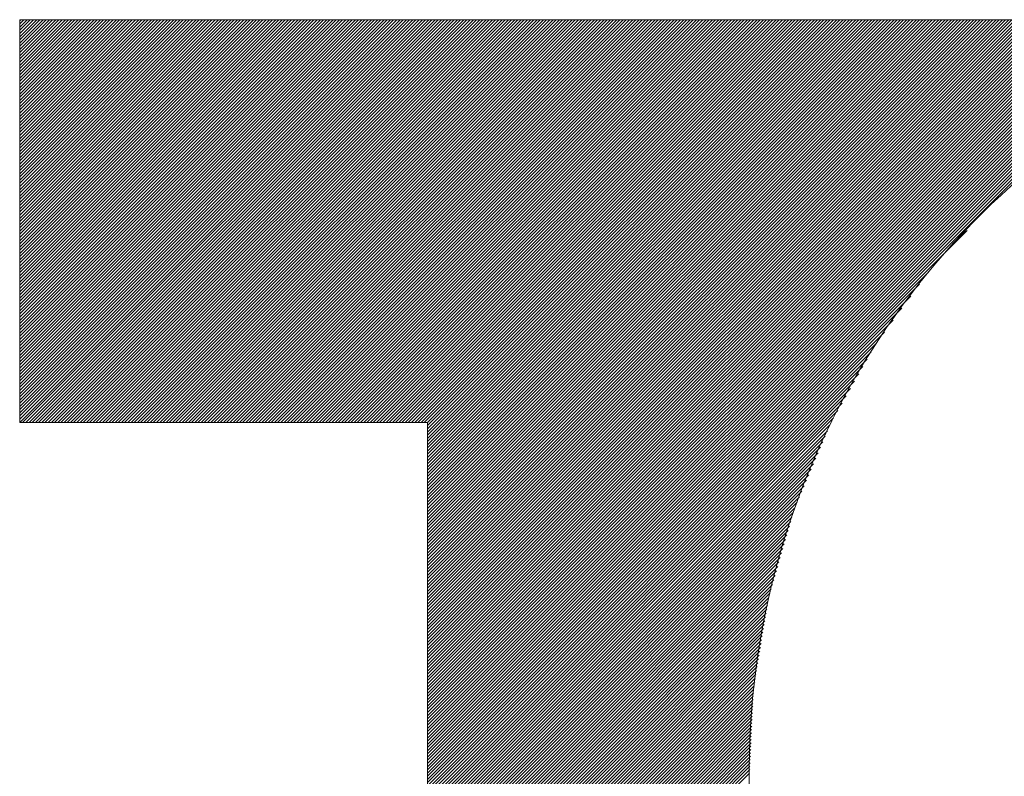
# Model space of a CAD drawing. Header units: inches. Extents: x 0.1 to 16.9, y 0.4 to 10.6.
# Tile 13 of 25: x 13.481 to 13.659, y 0.904 to 1.041. Entities that reach past the tile are written whole.
import ezdxf

# ---------------------------------------------------------------- set-up
doc = ezdxf.new("R2010")
doc.units = ezdxf.units.IN
doc.header["$MEASUREMENT"] = 0
doc.layers.add('FORMAT', color=5, linetype='Continuous', lineweight=25, true_color=0x0000ff)
doc.layers.add('Title (ANSI)', color=7, linetype='Continuous', lineweight=50)
doc.styles.add('Text Style107', font='arialbd.ttf')
doc.styles.add('Text Style109', font='arialbd.ttf')
doc.styles.add('Text Style47', font='ARIALN.TTF')
doc.styles.add('Text Style50', font='arial.ttf')
doc.styles.add('Text Style55', font='arial.ttf')
doc.styles.add('Text Style59', font='arial.ttf')

# ---------------------------------------------------------------- blocks, each defined once
blk = doc.blocks.new('Title Blocks ICD TITLE BLOCK MM CUSTOMER')
at = {"layer": 'FORMAT', "color": 7, "linetype": 'Continuous', "lineweight": 5}
for p, q in [((8.35540479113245, 7.612902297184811), (8.122376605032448, 7.612902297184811)), ((8.122376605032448, 7.612902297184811), (8.122376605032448, 7.539994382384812)), ((8.122376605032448, 7.612713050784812), (8.122565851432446, 7.612902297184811)), ((8.122376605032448, 7.61213624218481), (8.12314266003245, 7.612902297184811)), ((8.122376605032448, 7.611559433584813), (8.123719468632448, 7.612902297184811)), ((8.122376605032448, 7.610982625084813), (8.124296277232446, 7.612902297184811)), ((8.122376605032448, 7.61040581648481), (8.124873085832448, 7.612902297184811)), ((8.122376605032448, 7.609829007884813), (8.12544989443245, 7.612902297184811)), ((8.122376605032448, 7.609252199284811), (8.126026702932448, 7.612902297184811)), ((8.122376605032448, 7.608675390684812), (8.126603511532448, 7.612902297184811)), ((8.122376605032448, 7.60809858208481), (8.127180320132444, 7.612902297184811)), ((8.122376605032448, 7.607521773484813), (8.127757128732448, 7.612902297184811)), ((8.122376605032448, 7.606944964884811), (8.12833393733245, 7.612902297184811)), ((8.122376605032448, 7.60636815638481), (8.128910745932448, 7.612902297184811)), ((8.122376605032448, 7.605791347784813), (8.12948755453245, 7.612902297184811)), ((8.122376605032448, 7.605214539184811), (8.130064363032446, 7.612902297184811)), ((8.122376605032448, 7.604637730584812), (8.130641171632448, 7.612902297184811)), ((8.122376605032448, 7.60406092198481), (8.13121798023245, 7.612902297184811)), ((8.122376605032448, 7.603484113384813), (8.131794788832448, 7.612902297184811)), ((8.122376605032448, 7.602907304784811), (8.13237159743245, 7.612902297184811)), ((8.122376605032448, 7.60233049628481), (8.132948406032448, 7.612902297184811)), ((8.122376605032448, 7.601753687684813), (8.13352521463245, 7.612902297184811)), ((8.122376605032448, 7.601176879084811), (8.134102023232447, 7.612902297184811)), ((8.122376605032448, 7.600600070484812), (8.134678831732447, 7.612902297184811)), ((8.122376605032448, 7.60002326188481), (8.135255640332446, 7.612902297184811)), ((8.122376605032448, 7.59944645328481), (8.135832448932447, 7.612902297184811)), ((8.122376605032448, 7.598869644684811), (8.13640925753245, 7.612902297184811)), ((8.122376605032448, 7.59829283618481), (8.136986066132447, 7.612902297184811)), ((8.122376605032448, 7.597716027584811), (8.137562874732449, 7.612902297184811)), ((8.122376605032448, 7.597139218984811), (8.138139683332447, 7.612902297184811)), ((8.122376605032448, 7.596562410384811), (8.138716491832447, 7.612902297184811)), ((8.122376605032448, 7.595985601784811), (8.139293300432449, 7.612902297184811)), ((8.122376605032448, 7.595408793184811), (8.139870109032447, 7.612902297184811)), ((8.122376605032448, 7.594831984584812), (8.140446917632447, 7.612902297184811)), ((8.122376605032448, 7.594255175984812), (8.141023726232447, 7.612902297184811)), ((8.122376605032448, 7.593678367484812), (8.141600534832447, 7.612902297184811)), ((8.122376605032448, 7.593101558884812), (8.142177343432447, 7.612902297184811)), ((8.122376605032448, 7.592524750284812), (8.14275415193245, 7.612902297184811)), ((8.122376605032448, 7.591947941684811), (8.143330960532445, 7.612902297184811)), ((8.122376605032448, 7.591371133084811), (8.143907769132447, 7.612902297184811)), ((8.122376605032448, 7.590794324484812), (8.144484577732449, 7.612902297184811)), ((8.122376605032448, 7.590217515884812), (8.145061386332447, 7.612902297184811)), ((8.122376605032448, 7.589640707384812), (8.145638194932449, 7.612902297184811)), ((8.122376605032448, 7.589063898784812), (8.146215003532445, 7.612902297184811)), ((8.122376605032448, 7.588487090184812), (8.146791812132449, 7.612902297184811)), ((8.122376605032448, 7.587910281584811), (8.147368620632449, 7.612902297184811)), ((8.122376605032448, 7.587333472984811), (8.147945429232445, 7.612902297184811)), ((8.122376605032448, 7.586756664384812), (8.148522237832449, 7.612902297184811)), ((8.122376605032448, 7.586179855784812), (8.149099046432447, 7.612902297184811)), ((8.122376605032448, 7.585603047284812), (8.149675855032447, 7.612902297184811)), ((8.122376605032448, 7.585026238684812), (8.150252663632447, 7.612902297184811)), ((8.122376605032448, 7.584449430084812), (8.150829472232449, 7.612902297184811)), ((8.122376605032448, 7.583872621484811), (8.151406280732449, 7.612902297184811)), ((8.122376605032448, 7.583295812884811), (8.151983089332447, 7.612902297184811)), ((8.122376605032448, 7.582719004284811), (8.152559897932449, 7.612902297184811)), ((8.122376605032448, 7.582142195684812), (8.153136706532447, 7.612902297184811)), ((8.122376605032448, 7.581565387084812), (8.153713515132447, 7.612902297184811)), ((8.122376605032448, 7.580988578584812), (8.154290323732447, 7.612902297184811)), ((8.122376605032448, 7.580411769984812), (8.154867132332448, 7.612902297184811)), ((8.122376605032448, 7.579834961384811), (8.155443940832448, 7.612902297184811)), ((8.122376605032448, 7.579258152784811), (8.15602074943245, 7.612902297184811)), ((8.122376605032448, 7.578681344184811), (8.156597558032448, 7.612902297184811)), ((8.122376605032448, 7.578104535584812), (8.157174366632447, 7.612902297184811)), ((8.122376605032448, 7.577527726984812), (8.157751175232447, 7.612902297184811)), ((8.122376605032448, 7.576950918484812), (8.15832798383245, 7.612902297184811)), ((8.122376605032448, 7.576374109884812), (8.158904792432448, 7.612902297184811)), ((8.122376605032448, 7.575797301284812), (8.159481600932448, 7.612902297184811)), ((8.122376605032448, 7.575220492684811), (8.160058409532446, 7.612902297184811)), ((8.122376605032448, 7.574643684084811), (8.160635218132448, 7.612902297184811)), ((8.122376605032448, 7.57406687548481), (8.161212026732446, 7.612902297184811)), ((8.122376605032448, 7.573490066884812), (8.161788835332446, 7.612902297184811)), ((8.122376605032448, 7.572913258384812), (8.162365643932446, 7.612902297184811)), ((8.122376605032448, 7.572336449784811), (8.162942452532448, 7.612902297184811)), ((8.122376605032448, 7.571759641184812), (8.16351926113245, 7.612902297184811)), ((8.122376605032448, 7.571182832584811), (8.16409606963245, 7.612902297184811)), ((8.122376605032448, 7.570606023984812), (8.164672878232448, 7.612902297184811)), ((8.122376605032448, 7.57002921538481), (8.165249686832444, 7.612902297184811)), ((8.122376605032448, 7.569452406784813), (8.165826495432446, 7.612902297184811)), ((8.122376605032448, 7.568875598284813), (8.16640330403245, 7.612902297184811)), ((8.122376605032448, 7.568298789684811), (8.166980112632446, 7.612902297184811)), ((8.122376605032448, 7.567721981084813), (8.167556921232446, 7.612902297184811)), ((8.122376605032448, 7.567145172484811), (8.168133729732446, 7.612902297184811)), ((8.122376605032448, 7.566568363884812), (8.168710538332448, 7.612902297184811)), ((8.122376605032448, 7.56599155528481), (8.16928734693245, 7.612902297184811)), ((8.122376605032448, 7.565414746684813), (8.169864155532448, 7.612902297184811)), ((8.122376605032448, 7.564837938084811), (8.170440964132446, 7.612902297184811)), ((8.122376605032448, 7.564261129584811), (8.171017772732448, 7.612902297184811)), ((8.122376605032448, 7.563684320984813), (8.17159458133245, 7.612902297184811)), ((8.122376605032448, 7.563107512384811), (8.17217138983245, 7.612902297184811)), ((8.122376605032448, 7.562530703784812), (8.172748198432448, 7.612902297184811)), ((8.122376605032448, 7.56195389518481), (8.17332500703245, 7.612902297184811)), ((8.122376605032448, 7.561377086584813), (8.173901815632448, 7.612902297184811)), ((8.122376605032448, 7.560800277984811), (8.17447862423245, 7.612902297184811)), ((8.122376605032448, 7.560223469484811), (8.175055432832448, 7.612902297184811)), ((8.122376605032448, 7.559646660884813), (8.175632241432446, 7.612902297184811)), ((8.122376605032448, 7.559069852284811), (8.176209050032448, 7.612902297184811)), ((8.122376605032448, 7.558493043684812), (8.176785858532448, 7.612902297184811)), ((8.122376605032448, 7.55791623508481), (8.17736266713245, 7.612902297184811)), ((8.122376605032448, 7.557339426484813), (8.177939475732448, 7.612902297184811)), ((8.122376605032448, 7.556762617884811), (8.178516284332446, 7.612902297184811)), ((8.122376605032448, 7.556185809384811), (8.179093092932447, 7.612902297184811)), ((8.122376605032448, 7.555609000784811), (8.17966990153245, 7.612902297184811)), ((8.122376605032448, 7.555032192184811), (8.180246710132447, 7.612902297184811)), ((8.122376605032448, 7.55445538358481), (8.180823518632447, 7.612902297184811)), ((8.122376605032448, 7.55387857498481), (8.18140032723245, 7.612902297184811)), ((8.122376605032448, 7.55330176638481), (8.181977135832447, 7.612902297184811)), ((8.122376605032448, 7.552724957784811), (8.182553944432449, 7.612902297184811)), ((8.122376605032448, 7.552148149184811), (8.183130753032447, 7.612902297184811)), ((8.122376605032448, 7.551571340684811), (8.183707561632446, 7.612902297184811)), ((8.122376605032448, 7.550994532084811), (8.184284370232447, 7.612902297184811)), ((8.122376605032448, 7.550417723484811), (8.184861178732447, 7.612902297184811)), ((8.122376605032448, 7.549840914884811), (8.185437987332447, 7.612902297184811)), ((8.122376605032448, 7.549264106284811), (8.186014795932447, 7.612902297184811)), ((8.122376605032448, 7.548687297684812), (8.186591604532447, 7.612902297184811)), ((8.122376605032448, 7.548110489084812), (8.187168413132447, 7.612902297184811)), ((8.122376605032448, 7.547533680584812), (8.187745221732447, 7.612902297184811)), ((8.122376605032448, 7.546956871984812), (8.188322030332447, 7.612902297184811)), ((8.122376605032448, 7.546380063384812), (8.188898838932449, 7.612902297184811)), ((8.122376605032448, 7.545803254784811), (8.189475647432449, 7.612902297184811)), ((8.122376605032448, 7.545226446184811), (8.190052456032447, 7.612902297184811)), ((8.122376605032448, 7.544649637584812), (8.190629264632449, 7.612902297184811)), ((8.122376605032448, 7.544072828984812), (8.19120607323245, 7.612902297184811)), ((8.122376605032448, 7.543496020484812), (8.191782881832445, 7.612902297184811)), ((8.122376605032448, 7.542919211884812), (8.192359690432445, 7.612902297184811)), ((8.122376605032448, 7.542342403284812), (8.192936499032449, 7.612902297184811)), ((8.122376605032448, 7.541765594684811), (8.193513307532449, 7.612902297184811)), ((8.122376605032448, 7.541188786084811), (8.194090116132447, 7.612902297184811)), ((8.122376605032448, 7.540611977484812), (8.194666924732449, 7.612902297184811)), ((8.122376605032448, 7.540035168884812), (8.195243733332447, 7.612902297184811)), ((8.12291262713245, 7.539994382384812), (8.195820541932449, 7.612902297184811)), ((8.123489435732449, 7.539994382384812), (8.196397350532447, 7.612902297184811)), ((8.124066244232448, 7.539994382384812), (8.196974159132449, 7.612902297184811)), ((8.124643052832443, 7.539994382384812), (8.197550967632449, 7.612902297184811)), ((8.125219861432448, 7.539994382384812), (8.198127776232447, 7.612902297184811)), ((8.125796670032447, 7.539994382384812), (8.198704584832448, 7.612902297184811)), ((8.126373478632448, 7.539994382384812), (8.19928139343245, 7.612902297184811)), ((8.126950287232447, 7.539994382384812), (8.199858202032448, 7.612902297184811)), ((8.127527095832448, 7.539994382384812), (8.200435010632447, 7.612902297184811)), ((8.128103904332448, 7.539994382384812), (8.201011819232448, 7.612902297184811)), ((8.128680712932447, 7.539994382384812), (8.201588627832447, 7.612902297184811)), ((8.129257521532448, 7.539994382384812), (8.202165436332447, 7.612902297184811)), ((8.129834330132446, 7.539994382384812), (8.202742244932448, 7.612902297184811)), ((8.130411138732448, 7.539994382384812), (8.203319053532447, 7.612902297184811)), ((8.13098794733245, 7.539994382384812), (8.203895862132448, 7.612902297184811)), ((8.131564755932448, 7.539994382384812), (8.204472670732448, 7.612902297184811)), ((8.132141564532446, 7.539994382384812), (8.205049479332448, 7.612902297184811)), ((8.132718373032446, 7.539994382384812), (8.205626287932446, 7.612902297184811)), ((8.133295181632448, 7.539994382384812), (8.206203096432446, 7.612902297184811)), ((8.133871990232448, 7.539994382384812), (8.206779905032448, 7.612902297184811)), ((8.134448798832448, 7.539994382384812), (8.207356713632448, 7.612902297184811)), ((8.135025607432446, 7.539994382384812), (8.207933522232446, 7.612902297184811)), ((8.135602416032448, 7.539994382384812), (8.208510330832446, 7.612902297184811)), ((8.13617922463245, 7.539994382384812), (8.209087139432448, 7.612902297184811)), ((8.13675603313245, 7.539994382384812), (8.209663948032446, 7.612902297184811)), ((8.137332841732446, 7.539994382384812), (8.21024075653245, 7.612902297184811)), ((8.137909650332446, 7.539994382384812), (8.210817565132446, 7.612902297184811)), ((8.138486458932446, 7.539994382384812), (8.211394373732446, 7.612902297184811)), ((8.13906326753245, 7.539994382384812), (8.211971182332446, 7.612902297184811)), ((8.139640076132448, 7.539994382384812), (8.212547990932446, 7.612902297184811)), ((8.140216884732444, 7.539994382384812), (8.213124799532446, 7.612902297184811)), ((8.14079369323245, 7.539994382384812), (8.21370160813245, 7.612902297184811)), ((8.141370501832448, 7.539994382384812), (8.214278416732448, 7.612902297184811)), ((8.14194731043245, 7.539994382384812), (8.214855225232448, 7.612902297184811)), ((8.142524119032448, 7.539994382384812), (8.21543203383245, 7.612902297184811)), ((8.143100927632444, 7.539994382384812), (8.216008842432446, 7.612902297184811)), ((8.143677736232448, 7.539994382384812), (8.216585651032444, 7.612902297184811)), ((8.14425454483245, 7.539994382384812), (8.217162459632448, 7.612902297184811)), ((8.144831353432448, 7.539994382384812), (8.21773926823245, 7.612902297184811)), ((8.145408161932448, 7.539994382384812), (8.218316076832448, 7.612902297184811)), ((8.145984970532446, 7.539994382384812), (8.218892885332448, 7.612902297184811)), ((8.146561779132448, 7.539994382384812), (8.219469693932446, 7.612902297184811)), ((8.14713858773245, 7.539994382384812), (8.220046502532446, 7.612902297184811)), ((8.147715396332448, 7.539994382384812), (8.22062331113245, 7.612902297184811)), ((8.14829220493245, 7.539994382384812), (8.221200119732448, 7.612902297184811)), ((8.148869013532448, 7.539994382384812), (8.22177692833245, 7.612902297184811)), ((8.149445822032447, 7.539994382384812), (8.222353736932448, 7.612902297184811)), ((8.15002263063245, 7.539994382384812), (8.222930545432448, 7.612902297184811)), ((8.150599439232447, 7.539994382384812), (8.22350735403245, 7.612902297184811)), ((8.151176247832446, 7.539994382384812), (8.224084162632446, 7.612902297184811)), ((8.151753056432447, 7.539994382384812), (8.224660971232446, 7.612902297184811)), ((8.15232986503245, 7.539994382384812), (8.225237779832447, 7.612902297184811)), ((8.152906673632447, 7.539994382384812), (8.22581458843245, 7.612902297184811)), ((8.153483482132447, 7.539994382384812), (8.226391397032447, 7.612902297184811)), ((8.154060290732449, 7.539994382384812), (8.226968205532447, 7.612902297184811)), ((8.154637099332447, 7.539994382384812), (8.227545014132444, 7.612902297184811)), ((8.155213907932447, 7.539994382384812), (8.228121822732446, 7.612902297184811)), ((8.155790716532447, 7.539994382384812), (8.228698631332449, 7.612902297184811)), ((8.156367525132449, 7.539994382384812), (8.229275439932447, 7.612902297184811)), ((8.156944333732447, 7.539994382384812), (8.229852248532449, 7.612902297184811)), ((8.157521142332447, 7.539994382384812), (8.230429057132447, 7.612902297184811)), ((8.158097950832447, 7.539994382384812), (8.231005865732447, 7.612902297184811)), ((8.15867475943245, 7.539994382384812), (8.231582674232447, 7.612902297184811)), ((8.159251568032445, 7.539994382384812), (8.232159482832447, 7.612902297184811)), ((8.159828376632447, 7.539994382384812), (8.232736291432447, 7.612902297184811)), ((8.160405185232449, 7.539994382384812), (8.233313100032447, 7.612902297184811)), ((8.160981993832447, 7.539994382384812), (8.233889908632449, 7.612902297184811)), ((8.161558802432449, 7.539994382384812), (8.234466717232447, 7.612902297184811)), ((8.162135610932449, 7.539994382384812), (8.235043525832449, 7.612902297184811)), ((8.162712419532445, 7.539994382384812), (8.235620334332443, 7.612902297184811)), ((8.163289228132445, 7.539994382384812), (8.236197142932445, 7.612902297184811)), ((8.163866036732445, 7.539994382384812), (8.236773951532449, 7.612902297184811)), ((8.164442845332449, 7.539994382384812), (8.237350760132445, 7.612902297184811)), ((8.165019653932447, 7.539994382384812), (8.237927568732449, 7.612902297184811)), ((8.165596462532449, 7.539994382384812), (8.238504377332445, 7.612902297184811)), ((8.166173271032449, 7.539994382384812), (8.239081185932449, 7.612902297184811)), ((8.16675007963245, 7.539994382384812), (8.239657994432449, 7.612902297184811)), ((8.167326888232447, 7.539994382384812), (8.240234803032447, 7.612902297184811)), ((8.167903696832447, 7.539994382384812), (8.240811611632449, 7.612902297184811)), ((8.168480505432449, 7.539994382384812), (8.241388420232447, 7.612902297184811)), ((8.169057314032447, 7.539994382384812), (8.241965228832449, 7.612902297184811)), ((8.169634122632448, 7.539994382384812), (8.242542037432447, 7.612902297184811)), ((8.170210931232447, 7.539994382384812), (8.243118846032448, 7.612902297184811)), ((8.170787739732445, 7.539994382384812), (8.243695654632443, 7.612902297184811)), ((8.171364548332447, 7.539994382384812), (8.244272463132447, 7.612902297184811)), ((8.17194135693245, 7.539994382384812), (8.244849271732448, 7.612902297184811)), ((8.172518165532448, 7.539994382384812), (8.245426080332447, 7.612902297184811)), ((8.173094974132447, 7.539994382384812), (8.246002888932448, 7.612902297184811)), ((8.173671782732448, 7.539994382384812), (8.246579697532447, 7.612902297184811)), ((8.17424859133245, 7.539994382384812), (8.247156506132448, 7.612902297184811)), ((8.17482539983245, 7.539994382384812), (8.24773331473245, 7.612902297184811)), ((8.175402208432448, 7.539994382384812), (8.24831012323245, 7.612902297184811)), ((8.175979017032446, 7.539994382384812), (8.248886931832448, 7.612902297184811)), ((8.176555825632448, 7.539994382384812), (8.249463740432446, 7.612902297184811)), ((8.177132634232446, 7.539994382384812), (8.250040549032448, 7.612902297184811)), ((8.177709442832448, 7.539994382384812), (8.250617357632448, 7.612902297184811)), ((8.178286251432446, 7.539994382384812), (8.251194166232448, 7.612902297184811)), ((8.178863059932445, 7.539994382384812), (8.251770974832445, 7.612902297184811)), ((8.179439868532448, 7.539994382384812), (8.252347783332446, 7.612902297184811)), ((8.18001667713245, 7.539994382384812), (8.252924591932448, 7.612902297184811)), ((8.180593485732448, 7.539994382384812), (8.253501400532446, 7.612902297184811)), ((8.181170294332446, 7.539994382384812), (8.254078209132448, 7.612902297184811)), ((8.181747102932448, 7.539994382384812), (8.254655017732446, 7.612902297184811)), ((8.18232391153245, 7.539994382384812), (8.255231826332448, 7.612902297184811)), ((8.182900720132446, 7.539994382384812), (8.25580863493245, 7.612902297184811)), ((8.183477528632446, 7.539994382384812), (8.256385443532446, 7.612902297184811)), ((8.184054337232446, 7.539994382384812), (8.256962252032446, 7.612902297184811)), ((8.184631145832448, 7.539994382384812), (8.25753906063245, 7.612902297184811)), ((8.18520795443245, 7.539994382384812), (8.258115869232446, 7.612902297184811)), ((8.185784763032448, 7.539994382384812), (8.258692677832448, 7.612902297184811)), ((8.186361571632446, 7.539994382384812), (8.259269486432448, 7.612902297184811)), ((8.186938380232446, 7.539994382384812), (8.259846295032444, 7.612902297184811)), ((8.187515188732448, 7.539994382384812), (8.260423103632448, 7.612902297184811)), ((8.18809199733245, 7.539994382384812), (8.260999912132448, 7.612902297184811)), ((8.188668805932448, 7.539994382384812), (8.26157672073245, 7.612902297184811)), ((8.18924561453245, 7.539994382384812), (8.262153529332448, 7.612902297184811)), ((8.189822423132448, 7.539994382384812), (8.262730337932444, 7.612902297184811)), ((8.19039923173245, 7.539994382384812), (8.263307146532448, 7.612902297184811)), ((8.190976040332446, 7.539994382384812), (8.26388395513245, 7.612902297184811)), ((8.191552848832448, 7.539994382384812), (8.264460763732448, 7.612902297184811)), ((8.192129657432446, 7.539994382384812), (8.265037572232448, 7.612902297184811)), ((8.192706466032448, 7.539994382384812), (8.26561438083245, 7.612902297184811)), ((8.19328327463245, 7.539994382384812), (8.266191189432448, 7.612902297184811)), ((8.193860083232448, 7.539994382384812), (8.266767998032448, 7.612902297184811)), ((8.194436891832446, 7.539994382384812), (8.267344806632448, 7.612902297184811)), ((8.195013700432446, 7.539994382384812), (8.267921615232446, 7.612902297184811)), ((8.195590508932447, 7.539994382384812), (8.268498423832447, 7.612902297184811)), ((8.19616731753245, 7.539994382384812), (8.26907523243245, 7.612902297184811)), ((8.196195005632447, 7.539445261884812), (8.26965204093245, 7.612902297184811)), ((8.196195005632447, 7.538868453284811), (8.270228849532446, 7.612902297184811)), ((8.196195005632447, 7.538291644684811), (8.270805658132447, 7.612902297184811)), ((8.196195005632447, 7.537714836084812), (8.271382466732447, 7.612902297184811)), ((8.196195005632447, 7.537138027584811), (8.27195927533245, 7.612902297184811)), ((8.196195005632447, 7.536561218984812), (8.272536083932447, 7.612902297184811)), ((8.196195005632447, 7.535984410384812), (8.273112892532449, 7.612902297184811)), ((8.196195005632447, 7.535407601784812), (8.273689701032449, 7.612902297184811)), ((8.196195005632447, 7.534830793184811), (8.274266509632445, 7.612902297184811)), ((8.196195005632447, 7.534253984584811), (8.274843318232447, 7.612902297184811)), ((8.196195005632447, 7.533677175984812), (8.275420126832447, 7.612902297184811)), ((8.196195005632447, 7.533100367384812), (8.275996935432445, 7.612902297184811)), ((8.196195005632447, 7.532523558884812), (8.276573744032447, 7.612902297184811)), ((8.196195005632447, 7.531946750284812), (8.277150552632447, 7.612902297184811)), ((8.196195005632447, 7.531369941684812), (8.277727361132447, 7.612902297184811)), ((8.196195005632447, 7.530793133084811), (8.278304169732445, 7.612902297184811)), ((8.196195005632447, 7.530216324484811), (8.278880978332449, 7.612902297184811)), ((8.196195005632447, 7.529639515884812), (8.279457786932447, 7.612902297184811)), ((8.196195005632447, 7.529062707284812), (8.280034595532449, 7.612902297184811)), ((8.196195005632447, 7.528485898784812), (8.280611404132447, 7.612902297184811)), ((8.196195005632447, 7.527909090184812), (8.281188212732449, 7.612902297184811)), ((8.196195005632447, 7.527332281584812), (8.281765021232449, 7.612902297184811)), ((8.196195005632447, 7.52675547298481), (8.282341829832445, 7.612902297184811)), ((8.196195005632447, 7.526178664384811), (8.282918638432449, 7.612902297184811)), ((8.196195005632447, 7.52560185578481), (8.28349544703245, 7.612902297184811)), ((8.196195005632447, 7.525025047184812), (8.284072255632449, 7.612902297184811)), ((8.196195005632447, 7.524448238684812), (8.284649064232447, 7.612902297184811)), ((8.196195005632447, 7.523871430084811), (8.285225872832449, 7.612902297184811)), ((8.196195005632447, 7.523294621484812), (8.285802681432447, 7.612902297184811)), ((8.196195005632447, 7.522717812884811), (8.286379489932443, 7.612902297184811)), ((8.196195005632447, 7.522141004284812), (8.286956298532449, 7.612902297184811)), ((8.196195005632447, 7.52156419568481), (8.287533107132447, 7.612902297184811)), ((8.196195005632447, 7.520987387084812), (8.288109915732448, 7.612902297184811)), ((8.196195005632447, 7.520410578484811), (8.288686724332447, 7.612902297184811)), ((8.196195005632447, 7.519833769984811), (8.289263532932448, 7.612902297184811)), ((8.196195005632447, 7.519256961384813), (8.289840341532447, 7.612902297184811)), ((8.196195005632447, 7.518680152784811), (8.290417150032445, 7.612902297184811)), ((8.196195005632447, 7.518103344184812), (8.290993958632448, 7.612902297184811)), ((8.196195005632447, 7.51752653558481), (8.29157076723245, 7.612902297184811)), ((8.196195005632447, 7.516949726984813), (8.292147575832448, 7.612902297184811)), ((8.196195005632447, 7.516372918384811), (8.292724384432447, 7.612902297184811)), ((8.196195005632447, 7.51579610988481), (8.293301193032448, 7.612902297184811)), ((8.196195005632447, 7.515219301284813), (8.293878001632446, 7.612902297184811)), ((8.196195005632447, 7.514642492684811), (8.29445481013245, 7.612902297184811)), ((8.196195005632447, 7.514065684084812), (8.295031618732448, 7.612902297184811)), ((8.196195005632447, 7.51348887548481), (8.295608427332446, 7.612902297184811)), ((8.196195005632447, 7.512912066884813), (8.296185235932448, 7.612902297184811)), ((8.196195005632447, 7.512335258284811), (8.296762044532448, 7.612902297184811)), ((8.196195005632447, 7.51175844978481), (8.297338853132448, 7.612902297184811)), ((8.196195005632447, 7.511181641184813), (8.297915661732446, 7.612902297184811)), ((8.196195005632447, 7.510604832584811), (8.298492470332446, 7.612902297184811)), ((8.196195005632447, 7.510028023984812), (8.299069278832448, 7.612902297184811)), ((8.196195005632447, 7.50945121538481), (8.29964608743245, 7.612902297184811)), ((8.196195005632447, 7.508874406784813), (8.300222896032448, 7.612902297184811)), ((8.196195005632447, 7.508297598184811), (8.300799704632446, 7.612902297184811)), ((8.196195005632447, 7.50772078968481), (8.301376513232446, 7.612902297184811)), ((8.196195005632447, 7.507143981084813), (8.301953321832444, 7.612902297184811)), ((8.196195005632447, 7.506567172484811), (8.302530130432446, 7.612902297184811)), ((8.196195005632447, 7.505990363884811), (8.303106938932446, 7.612902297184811)), ((8.196195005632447, 7.50541355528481), (8.303683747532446, 7.612902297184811)), ((8.196195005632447, 7.50483674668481), (8.304260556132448, 7.612902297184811)), ((8.196195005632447, 7.504259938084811), (8.30483736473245, 7.612902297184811)), ((8.196195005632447, 7.503683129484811), (8.305414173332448, 7.612902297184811)), ((8.196195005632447, 7.503106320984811), (8.30599098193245, 7.612902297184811)), ((8.196195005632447, 7.502529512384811), (8.306567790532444, 7.612902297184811)), ((8.196195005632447, 7.501952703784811), (8.307144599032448, 7.612902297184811)), ((8.196195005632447, 7.501375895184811), (8.30772140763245, 7.612902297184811)), ((8.196195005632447, 7.500799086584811), (8.308298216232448, 7.612902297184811)), ((8.196195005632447, 7.500222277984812), (8.308875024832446, 7.612902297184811)), ((8.196195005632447, 7.499645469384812), (8.309451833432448, 7.612902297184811)), ((8.196195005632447, 7.499068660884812), (8.31002864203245, 7.612902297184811)), ((8.196195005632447, 7.498491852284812), (8.310605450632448, 7.612902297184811)), ((8.196195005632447, 7.497915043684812), (8.311182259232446, 7.612902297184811)), ((8.196195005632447, 7.497338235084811), (8.311759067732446, 7.612902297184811)), ((8.196195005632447, 7.496761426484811), (8.312335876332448, 7.612902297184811)), ((8.196195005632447, 7.496184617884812), (8.31291268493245, 7.612902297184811)), ((8.196195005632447, 7.495607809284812), (8.313489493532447, 7.612902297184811)), ((8.196195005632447, 7.495031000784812), (8.31406630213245, 7.612902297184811)), ((8.196195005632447, 7.494454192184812), (8.314643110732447, 7.612902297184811)), ((8.196195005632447, 7.493877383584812), (8.31521991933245, 7.612902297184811)), ((8.196195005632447, 7.493300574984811), (8.31579672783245, 7.612902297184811)), ((8.196195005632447, 7.492723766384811), (8.316373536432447, 7.612902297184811)), ((8.196195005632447, 7.492146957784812), (8.316950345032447, 7.612902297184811)), ((8.196195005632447, 7.491570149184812), (8.317527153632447, 7.612902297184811)), ((8.196195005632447, 7.490993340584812), (8.318103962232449, 7.612902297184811)), ((8.196195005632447, 7.490416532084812), (8.318680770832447, 7.612902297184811)), ((8.196195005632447, 7.489839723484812), (8.319257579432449, 7.612902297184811)), ((8.196195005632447, 7.489262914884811), (8.319834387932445, 7.612902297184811)), ((8.196195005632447, 7.488686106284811), (8.320411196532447, 7.612902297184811)), ((8.196195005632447, 7.488109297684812), (8.320988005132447, 7.612902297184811)), ((8.196195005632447, 7.487532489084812), (8.321564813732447, 7.612902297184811)), ((8.196195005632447, 7.486955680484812), (8.322141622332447, 7.612902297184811)), ((8.196195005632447, 7.486378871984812), (8.322718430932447, 7.612902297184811)), ((8.196195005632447, 7.485802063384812), (8.323295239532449, 7.612902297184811)), ((8.196195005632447, 7.485225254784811), (8.32387204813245, 7.612902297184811)), ((8.196195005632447, 7.484648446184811), (8.324448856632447, 7.612902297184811)), ((8.196195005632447, 7.484071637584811), (8.325025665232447, 7.612902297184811)), ((8.196195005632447, 7.483494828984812), (8.325602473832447, 7.612902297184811)), ((8.196195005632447, 7.482918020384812), (8.326179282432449, 7.612902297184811)), ((8.196195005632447, 7.482341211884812), (8.326756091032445, 7.612902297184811)), ((8.196195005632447, 7.48176440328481), (8.327332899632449, 7.612902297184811)), ((8.196195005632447, 7.481187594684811), (8.327909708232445, 7.612902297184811)), ((8.196195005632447, 7.480610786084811), (8.328486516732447, 7.612902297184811)), ((8.196195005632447, 7.480033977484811), (8.329063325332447, 7.612902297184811)), ((8.196195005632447, 7.47945716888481), (8.329640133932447, 7.612902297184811)), ((8.196195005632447, 7.478880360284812), (8.330216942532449, 7.612902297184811)), ((8.196195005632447, 7.478303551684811), (8.330793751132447, 7.612902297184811)), ((8.196195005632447, 7.477726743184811), (8.331370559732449, 7.612902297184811)), ((8.196195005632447, 7.477149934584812), (8.293820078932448, 7.574775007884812)), ((8.196195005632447, 7.476573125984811), (8.286820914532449, 7.567199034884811)), ((8.196195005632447, 7.475996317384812), (8.285229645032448, 7.565030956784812)), ((8.196195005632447, 7.47541950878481), (8.283638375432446, 7.562862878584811)), ((8.196195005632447, 7.474842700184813), (8.282047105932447, 7.56069480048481)), ((8.196195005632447, 7.474265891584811), (8.280455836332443, 7.558526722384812)), ((8.196195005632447, 7.473689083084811), (8.278864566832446, 7.556358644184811)), ((8.196195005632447, 7.473112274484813), (8.277273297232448, 7.554190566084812)), ((8.196195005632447, 7.472535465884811), (8.276484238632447, 7.552824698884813)), ((8.196195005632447, 7.471958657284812), (8.275728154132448, 7.551491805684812)), ((8.196195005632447, 7.47138184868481), (8.27497206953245, 7.550158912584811)), ((8.196195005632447, 7.470805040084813), (8.274215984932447, 7.548826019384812)), ((8.196195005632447, 7.470228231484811), (8.273459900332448, 7.547493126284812)), ((8.196195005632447, 7.469651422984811), (8.27270381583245, 7.546160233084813)), ((8.196195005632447, 7.469074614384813), (8.271947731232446, 7.544827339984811)), ((8.196195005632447, 7.468497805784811), (8.271191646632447, 7.543494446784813)), ((8.196195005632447, 7.467920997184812), (8.270435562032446, 7.542161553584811)), ((8.122376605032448, 7.539994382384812), (8.196195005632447, 7.539994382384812)), ((8.196195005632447, 7.46734418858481), (8.26967947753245, 7.540828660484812)), ((8.196195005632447, 7.539994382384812), (8.196195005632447, 7.361439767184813)), ((8.196195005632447, 7.466767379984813), (8.268958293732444, 7.539530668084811)), ((8.196195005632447, 7.466190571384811), (8.268538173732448, 7.538533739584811)), ((8.196195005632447, 7.465613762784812), (8.268118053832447, 7.537536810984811)), ((8.196195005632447, 7.465036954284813), (8.267697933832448, 7.536539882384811)), ((8.196195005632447, 7.464460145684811), (8.267277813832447, 7.53554295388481)), ((8.196195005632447, 7.463883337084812), (8.26685769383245, 7.534546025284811)), ((8.196195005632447, 7.46330652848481), (8.266437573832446, 7.533549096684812)), ((8.196195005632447, 7.462729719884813), (8.266017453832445, 7.53255216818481)), ((8.196195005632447, 7.462152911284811), (8.265597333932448, 7.531555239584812)), ((8.196195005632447, 7.461576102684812), (8.265177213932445, 7.530558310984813)), ((8.196195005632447, 7.460999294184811), (8.264757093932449, 7.529561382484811)), ((8.196195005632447, 7.460422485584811), (8.264336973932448, 7.528564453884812)), ((8.196195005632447, 7.45984567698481), (8.263916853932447, 7.527567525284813)), ((8.196195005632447, 7.45926886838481), (8.263496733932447, 7.526570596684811)), ((8.196195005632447, 7.45869205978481), (8.26307661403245, 7.525573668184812)), ((8.196195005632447, 7.458115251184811), (8.262656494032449, 7.52457673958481)), ((8.196195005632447, 7.457538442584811), (8.262370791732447, 7.523714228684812)), ((8.196195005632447, 7.456961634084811), (8.262135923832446, 7.52290255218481)), ((8.196195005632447, 7.456384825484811), (8.261901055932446, 7.522090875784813)), ((8.196195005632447, 7.455808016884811), (8.261666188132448, 7.521279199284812)), ((8.196195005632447, 7.455231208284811), (8.261431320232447, 7.520467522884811)), ((8.196195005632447, 7.454654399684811), (8.261196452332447, 7.519655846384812)), ((8.196195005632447, 7.454077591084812), (8.260961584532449, 7.518844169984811)), ((8.196195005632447, 7.453500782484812), (8.260726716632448, 7.518032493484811)), ((8.196195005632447, 7.452923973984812), (8.260491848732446, 7.517220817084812)), ((8.196195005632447, 7.452347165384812), (8.260256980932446, 7.516409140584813)), ((8.196195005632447, 7.451770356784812), (8.260022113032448, 7.515597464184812)), ((8.196195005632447, 7.451193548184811), (8.259787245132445, 7.514785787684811)), ((8.196195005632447, 7.450616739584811), (8.259552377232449, 7.513974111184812)), ((8.196195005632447, 7.450039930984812), (8.25931750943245, 7.513162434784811)), ((8.196195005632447, 7.449463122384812), (8.259082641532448, 7.512350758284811)), ((8.196195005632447, 7.448886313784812), (8.258847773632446, 7.511539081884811)), ((8.196195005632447, 7.448309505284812), (8.25861290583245, 7.510727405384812)), ((8.196195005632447, 7.447732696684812), (8.258378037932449, 7.509915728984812)), ((8.196195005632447, 7.447155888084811), (8.258143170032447, 7.509104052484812)), ((8.196195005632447, 7.446579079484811), (8.257912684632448, 7.50829675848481)), ((8.196195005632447, 7.446002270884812), (8.257797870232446, 7.507605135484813)), ((8.196195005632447, 7.445425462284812), (8.257683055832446, 7.50691351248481)), ((8.196195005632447, 7.444848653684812), (8.257568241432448, 7.506221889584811)), ((8.196195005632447, 7.444271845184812), (8.257453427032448, 7.505530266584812)), ((8.196195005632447, 7.443695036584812), (8.257338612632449, 7.504838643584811)), ((8.196195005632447, 7.443118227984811), (8.257223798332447, 7.504147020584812)), ((8.196195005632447, 7.442541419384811), (8.257108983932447, 7.503455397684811)), ((8.196195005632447, 7.441964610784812), (8.256994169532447, 7.502763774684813)), ((8.196195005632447, 7.441387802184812), (8.256879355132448, 7.502072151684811)), ((8.196195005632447, 7.440810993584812), (8.256764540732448, 7.501380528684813)), ((8.196195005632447, 7.440234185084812), (8.256649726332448, 7.50068890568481)), ((8.196195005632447, 7.439657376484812), (8.256534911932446, 7.499997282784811)), ((8.196195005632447, 7.439080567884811), (8.256420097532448, 7.499305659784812)), ((8.196195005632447, 7.438503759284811), (8.256305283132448, 7.498614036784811)), ((8.196195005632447, 7.437926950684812), (8.256190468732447, 7.497922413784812)), ((8.196195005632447, 7.437350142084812), (8.256075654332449, 7.497230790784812)), ((8.196195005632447, 7.436773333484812), (8.255960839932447, 7.496539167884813)), ((8.196195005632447, 7.436196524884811), (8.255846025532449, 7.495847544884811)), ((8.196195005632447, 7.435619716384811), (8.255731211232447, 7.495155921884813)), ((8.196195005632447, 7.435042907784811), (8.255616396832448, 7.49446429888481)), ((8.196195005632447, 7.43446609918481), (8.255501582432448, 7.493772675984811)), ((8.196195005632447, 7.433889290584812), (8.255386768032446, 7.493081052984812)), ((8.196195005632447, 7.43331248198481), (8.255271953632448, 7.492389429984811)), ((8.196195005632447, 7.432735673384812), (8.255183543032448, 7.491724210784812)), ((8.196195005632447, 7.432158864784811), (8.255154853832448, 7.49111871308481)), ((8.196195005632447, 7.431582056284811), (8.255126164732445, 7.490513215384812)), ((8.196195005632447, 7.431005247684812), (8.255097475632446, 7.489907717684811)), ((8.196195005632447, 7.430428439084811), (8.255068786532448, 7.489302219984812)), ((8.196195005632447, 7.429851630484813), (8.255040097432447, 7.488696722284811)), ((8.196195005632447, 7.42927482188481), (8.25501140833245, 7.48809122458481)), ((8.196195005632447, 7.428698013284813), (8.254982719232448, 7.487485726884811)), ((8.196195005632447, 7.428121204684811), (8.254954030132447, 7.48688022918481)), ((8.196195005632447, 7.427544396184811), (8.254925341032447, 7.486274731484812)), ((8.196195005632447, 7.426967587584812), (8.254896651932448, 7.485669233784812)), ((8.196195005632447, 7.426390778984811), (8.254867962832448, 7.485063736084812)), ((8.196195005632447, 7.425813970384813), (8.254839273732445, 7.484458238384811)), ((8.196195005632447, 7.42523716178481), (8.254810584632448, 7.483852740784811)), ((8.196195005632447, 7.424660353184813), (8.254781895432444, 7.483247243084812)), ((8.196195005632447, 7.424083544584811), (8.254753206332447, 7.482641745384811)), ((8.196195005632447, 7.423506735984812), (8.254724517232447, 7.48203624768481)), ((8.196195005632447, 7.422929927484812), (8.254695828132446, 7.481430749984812)), ((8.196195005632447, 7.422353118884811), (8.254667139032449, 7.480825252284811)), ((8.196195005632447, 7.421776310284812), (8.254638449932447, 7.480219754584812)), ((8.196195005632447, 7.42119950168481), (8.254609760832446, 7.479614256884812)), ((8.196195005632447, 7.420622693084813), (8.254581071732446, 7.479008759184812)), ((8.196195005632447, 7.420045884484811), (8.254552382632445, 7.478403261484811)), ((8.196195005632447, 7.419469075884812), (8.254523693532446, 7.47779776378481)), ((8.196195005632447, 7.418892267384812), (8.25449500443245, 7.477192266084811)), ((8.196195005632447, 7.418315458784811), (8.254466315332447, 7.476586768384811))]:
    blk.add_line(p, q, dxfattribs=at)
blk.add_arc((8.396476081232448, 7.476887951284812), 0.1420800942, 106.8023695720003, 234.3465210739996, dxfattribs=at)
at = {"layer": 'Title (ANSI)'}
for tag, p, height, style in [('<TITLE_1>_001', (3.629790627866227, 8.33745877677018), 0.0899999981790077, 'Text Style50'), ('DESIGNER_001', (8.779126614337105, 8.329355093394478), 0.0899999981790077, 'Text Style50'), ('<DRAWN_DATE>_001', (10.56064244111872, 8.329355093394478), 0.0899999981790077, 'Text Style50'), ('<PART_NUMBER>_001', (8.82719546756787, 7.91316429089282), 0.2400000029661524, 'Text Style109'), ('Sheet_Size_001', (7.365077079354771, 7.905523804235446), 0.1299999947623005, 'Text Style55'), ('<REVISION_NUMBER>_001', (10.7717179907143, 7.852780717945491), 0.1799999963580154, 'Text Style107'), ('Sheet_Number_001', (10.80006696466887, 7.261895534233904), 0.0799999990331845, 'Text Style59'), ('Number_of_sheets_001', (11.09696696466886, 7.261895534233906), 0.0799999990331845, 'Text Style59'), ('COPYRIGHT_YEAR_001', (4.622899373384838, 7.270653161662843), 0.0699999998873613, 'Text Style47'), ('<SCALE>_001', (9.825438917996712, 7.250298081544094), 0.0799999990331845, 'Text Style59')]:
    blk.add_attdef(tag, p, '', height=height, dxfattribs=dict(at, style=style))

msp = doc.modelspace()

# ---------------------------------------------------------------- block references
msp.add_blockref('Title Blocks ICD TITLE BLOCK MM CUSTOMER', (5.358629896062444, -6.572057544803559))

doc.saveas('drawing.dxf')
